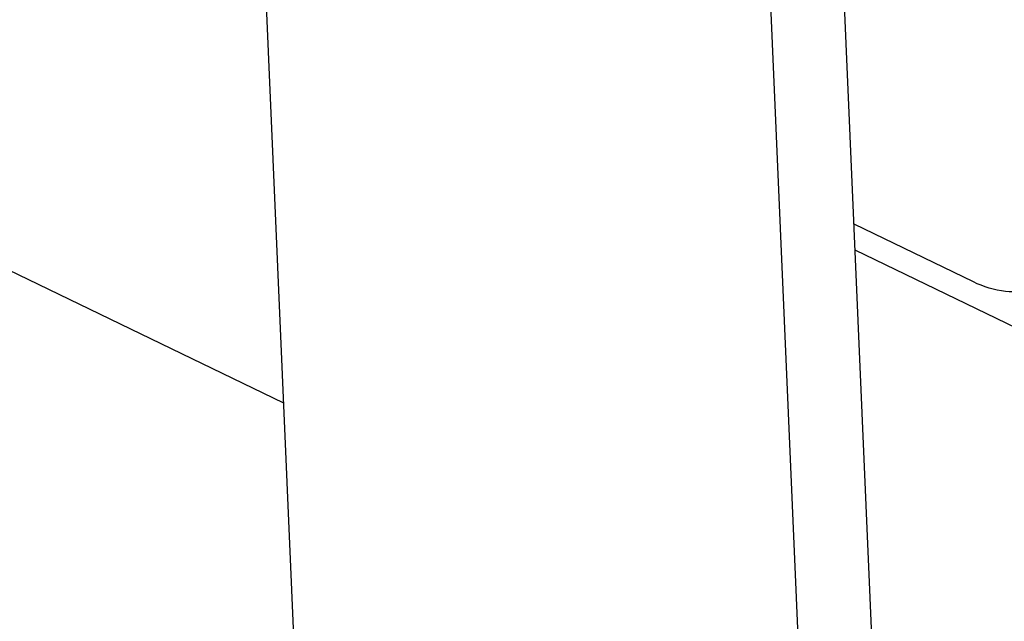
# Model space of a CAD drawing. Header units: millimetres. Extents: x -24622 to 2009, y -1603 to 2074.
# Tile 251 of 256: x 1603.6 to 1614.44, y 1084.84 to 1091.46. Entities that reach past the tile are written whole.
import ezdxf

# ---------------------------------------------------------------- set-up
doc = ezdxf.new("R2010")
doc.units = ezdxf.units.MM

msp = doc.modelspace()

# ---------------------------------------------------------------- linework, layer by layer
at = {"color": 7, "linetype": 'Continuous'}
for p, q in [((1577.556, 1101.237), (1606.502, 1087.242)), ((1613.284, 1077.731), (1612.389, 1098.356)), ((1612.484, 1077.463), (1611.589, 1098.088)), ((1606.26, 1092.813), (1606.642, 1083.995)), ((1614.101, 1088.573), (1612.786, 1089.208)), ((1618.408, 1086.21), (1612.799, 1088.922))]:
    msp.add_line(p, q, dxfattribs=at)
at = {"color": 7, "linetype": 'Continuous', "start_tangent": (-0.948395, -0.317091), "end_tangent": (-0.900295, 0.435279)}
msp.add_spline([(1614.781, 1088.5), (1614.454, 1088.467), (1614.101, 1088.573)], degree=3, dxfattribs=at)

doc.saveas('drawing.dxf')
